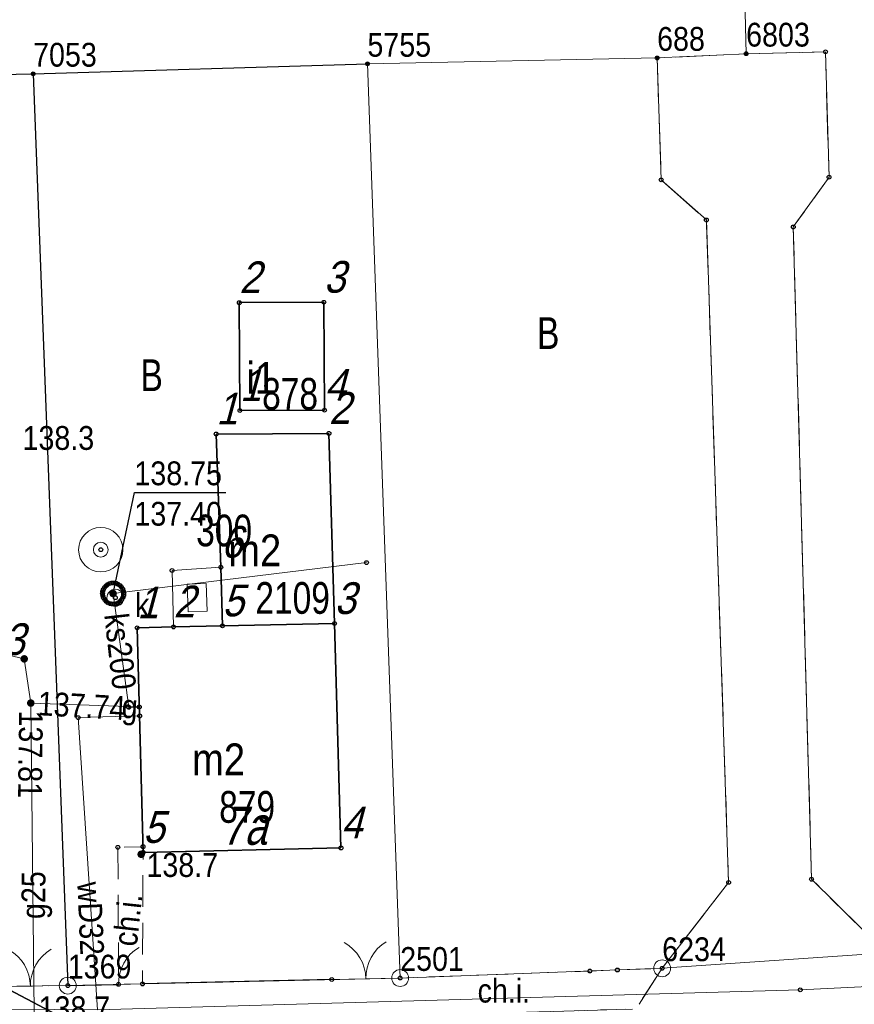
# Model space of a CAD drawing. Header units: metres. Extents: x 5548743 to 5556416, y 5707500 to 5714000.
# Tile 137 of 244: x 5553929 to 5553969, y 5710960 to 5711006. Entities that reach past the tile are written whole.
import ezdxf
from ezdxf.enums import TextEntityAlignment as Align

# ---------------------------------------------------------------- set-up
doc = ezdxf.new("R2010")
doc.units = ezdxf.units.M
for name, pattern in [('1.5_0.75', [2.25, 1.5, -0.75]), ('2.25_0.75', [3, 2.25, -0.75]), ('219-1000', [0]), ('otob_1000', [0]), ('otof_1000', [0]), ('suep_nn_1000', [0])]:
    doc.linetypes.add(name, pattern=pattern)
doc.layers.get('0').update_dxf_attribs({"color": 2, "lineweight": 5})
doc.styles.get("Standard").update_dxf_attribs({"font": 'Working1250', "width": 0.75})
doc.linetypes.add('902-1000', pattern='A,5,0,[1,ksztalty.shx,S=1,R=0,X=0,Y=0],5', length=10)

# ---------------------------------------------------------------- blocks, each defined once
blk = doc.blocks.new('PUNKTBUD')
at = {"color": 0}
blk.add_circle((0, 0), 0.09, dxfattribs=at)
blk = doc.blocks.new('203')
at = {"linetype": 'Continuous', "lineweight": 0}
h = blk.add_hatch(color=0, dxfattribs=at)
edge = h.paths.add_edge_path()
edge.add_arc((0, 0), 0.09, 0, 360)
blk = doc.blocks.new('202')
at = {"color": 0, "linetype": 'Continuous', "lineweight": 0}
blk.add_circle((0, 0), 0.4, dxfattribs=at)
blk = doc.blocks.new('SUEP1')
at = {"color": 0, "linetype": 'Continuous'}
for p, q in [((7.5, 0), (5.25, 0.75)), ((22.5, 0), (20.25, 0.75)), ((0, 0), (7.5, 0)), ((7.5, 0), (5.25, -0.75)), ((7.5, 0), (22.5, 0)), ((22.5, 0), (20.25, -0.75))]:
    blk.add_line(p, q, dxfattribs=at)
blk = doc.blocks.new('OK02')
at = {"color": 0, "linetype": 'Continuous', "lineweight": 0}
for centre, start, end in [((-2, 0), 0, 60), ((2, 0), 120, 180)]:
    blk.add_arc(centre, 2, start, end, dxfattribs=at)
blk = doc.blocks.new('PW01')
at = {"linetype": 'Continuous', "lineweight": 13}
h = blk.add_hatch(color=0, dxfattribs=at)
edge = h.paths.add_edge_path()
edge.add_arc((0, 0), 0.18, 0, 360)
blk = doc.blocks.new('US13')
at = {"color": 0, "linetype": 'Continuous', "lineweight": 13}
for radius in [1.05, 0.35]:
    blk.add_circle((0, 0), radius, dxfattribs=at)
blk = doc.blocks.new('US22')
at = {"color": 0, "linetype": 'Continuous', "lineweight": 0}
blk.add_circle((0, 0), 0.4, dxfattribs=at)
blk = doc.blocks.new('OK04')
at = {"color": 0, "linetype": 'Continuous', "lineweight": 0}
blk.add_arc((2, 0), 2, 120, 180, dxfattribs=at)
blk = doc.blocks.new('PIKIETAW1891')
at = {"color": 0}
blk.add_circle((0, 0), 0.09, dxfattribs=at)

msp = doc.modelspace()

# ---------------------------------------------------------------- linework, layer by layer
at = {"layer": '218-kontur użytku gruntowego', "color": 3, "linetype": 'CONTINUOUS', "lineweight": 18, "flags": 128}
for points in [[(5553963.56, 5711004.53), (5553963.07, 5711024.72)], [(5553967.31, 5711004.62), (5553963.56, 5711004.53)], [(5553967.48, 5710998.69), (5553967.31, 5711004.62)], [(5553959.35, 5711004.33), (5553963.56, 5711004.53)], [(5553963.56, 5711004.53), (5553959.35, 5711004.33)], [(5553959.54, 5710998.57), (5553959.35, 5711004.33)], [(5553959.35, 5711004.33), (5553959.54, 5710998.57)], [(5553945.65, 5711004.05), (5553929.84, 5711003.58)], [(5553929.84, 5711003.58), (5553945.65, 5711004.05)], [(5553947.2, 5710960.83), (5553945.65, 5711004.05)], [(5553945.65, 5711004.05), (5553947.2, 5710960.83)], [(5553929.84, 5711003.58), (5553931.48, 5710960.47)], [(5553931.48, 5710960.47), (5553929.84, 5711003.58)], [(5553961.68, 5710996.67), (5553959.54, 5710998.57)], [(5553959.54, 5710998.57), (5553961.68, 5710996.67)], [(5553965.79, 5710996.34), (5553967.48, 5710998.69)], [(5553962.73, 5710965.35), (5553961.68, 5710996.67)], [(5553961.68, 5710996.67), (5553962.73, 5710965.35)], [(5553966.65, 5710965.5), (5553965.79, 5710996.34)], [(5553970.18, 5710962.02), (5553966.65, 5710965.5)], [(5553959.59, 5710961.29), (5553962.73, 5710965.35)], [(5553962.73, 5710965.35), (5553959.59, 5710961.29)], [(5553947.2, 5710960.83), (5553959.59, 5710961.29)], [(5553959.59, 5710961.29), (5553947.2, 5710960.83)], [(5553931.48, 5710960.47), (5553947.2, 5710960.83)], [(5553947.2, 5710960.83), (5553931.48, 5710960.47)], [(5553925.43, 5710960.4), (5553931.48, 5710960.47)], [(5553931.48, 5710960.47), (5553925.43, 5710960.4)]]:
    msp.add_lwpolyline(points, dxfattribs=at)
at = {"layer": '219-działka ewidencyjna', "color": 7, "linetype": '219-1000', "lineweight": 18, "flags": 128}
for points in [[(5553963.07, 5711024.72), (5553963.56, 5711004.53)], [(5553945.65, 5711004.05), (5553959.35, 5711004.33)], [(5553963.56, 5711004.53), (5553959.35, 5711004.33)], [(5553945.65, 5711004.05), (5553929.84, 5711003.58)], [(5553945.65, 5711004.05), (5553947.2, 5710960.83)], [(5553913.73, 5711003.26), (5553929.84, 5711003.58)], [(5553929.84, 5711003.58), (5553931.48, 5710960.47)], [(5553970.18, 5710962.02), (5553959.59, 5710961.29)], [(5553959.59, 5710961.29), (5553947.2, 5710960.83)], [(5553931.48, 5710960.47), (5553947.2, 5710960.83)], [(5553925.43, 5710960.4), (5553931.48, 5710960.47)]]:
    msp.add_lwpolyline(points, dxfattribs=at)
at = {"layer": '312-budynek ewidencyjny', "color": 7, "linetype": 'CONTINUOUS', "lineweight": 35, "flags": 128}
for points in [[(5553939.59, 5710992.76), (5553943.59, 5710992.78)], [(5553939.62, 5710987.66), (5553939.59, 5710992.76)], [(5553943.59, 5710992.78), (5553943.62, 5710987.68)], [(5553943.62, 5710987.68), (5553939.62, 5710987.66)], [(5553938.5, 5710986.55), (5553943.83, 5710986.58)], [(5553938.72, 5710980.25), (5553938.5, 5710986.55)], [(5553943.83, 5710986.58), (5553944.09, 5710977.59)], [(5553938.79, 5710977.48), (5553938.72, 5710980.25)], [(5553944.09, 5710977.59), (5553938.79, 5710977.48)], [(5553938.79, 5710977.48), (5553944.09, 5710977.59)], [(5553944.09, 5710977.59), (5553944.4, 5710966.98)], [(5553934.76, 5710977.39), (5553936.48, 5710977.43)], [(5553935.04, 5710966.77), (5553934.76, 5710977.39)], [(5553936.48, 5710977.43), (5553938.79, 5710977.48)], [(5553944.4, 5710966.98), (5553935.04, 5710966.77)]]:
    msp.add_lwpolyline(points, dxfattribs=at)
at = {"layer": 'brama', "color": 7, "linetype": 'otob_1000', "lineweight": 18, "flags": 128}
for points in [[(5553943.96, 5710960.76), (5553947.2, 5710960.83)], [(5553927.94, 5710960.43), (5553931.48, 5710960.47)]]:
    msp.add_lwpolyline(points, dxfattribs=at)
at = {"layer": 'chodnik', "color": 7, "linetype": '1.5_0.75', "lineweight": 18, "flags": 128}
for points in [[(5553911.77, 5710966.14), (5553913.29, 5710964.63), (5553915.94, 5710962.26), (5553919.14, 5710960.24), (5553921.65, 5710959.33), (5553928.51, 5710958.45), (5553958.35, 5710959.37), (5553959.59, 5710961.29), (5553957.47, 5710961.21), (5553956.17, 5710961.16), (5553947.2, 5710960.83), (5553943.96, 5710960.76), (5553935.01, 5710960.55), (5553933.88, 5710960.53), (5553931.48, 5710960.47), (5553927.94, 5710960.43), (5553925.43, 5710960.4), (5553918.35, 5710962.94), (5553915.06, 5710965.55), (5553912.79, 5710967.66)], [(5553933.85, 5710967.01), (5553933.88, 5710960.53), (5553935.01, 5710960.55), (5553935.04, 5710966.77), (5553935.04, 5710967.04)]]:
    msp.add_lwpolyline(points, close=True, dxfattribs=at)
at = {"layer": 'furtka', "color": 7, "linetype": 'otof_1000', "lineweight": 18, "flags": 128}
msp.add_lwpolyline([(5553933.88, 5710960.53), (5553935.01, 5710960.55)], dxfattribs=at)
at = {"layer": 'jezdnia', "color": 7, "linetype": '2.25_0.75', "lineweight": 18, "flags": 128}
msp.add_lwpolyline([(5553928.51, 5710958.45), (5553921.65, 5710959.33), (5553919.14, 5710960.24), (5553915.94, 5710962.26), (5553913.29, 5710964.63), (5553911.77, 5710966.14), (5553906.26, 5710957.97), (5553905.29, 5710956.69), (5553902.71, 5710951.06), (5553904.41, 5710948.24), (5553905.81, 5710948.94), (5553905.7, 5710950.97), (5553915.52, 5710952.14), (5553915.68, 5710950.48), (5553917.32, 5710950.64), (5553917.74, 5710948.79), (5553921.64, 5710949.18), (5553921.4, 5710951.08), (5553927.8, 5710951.63), (5553944.82, 5710953.18), (5553964.37, 5710954.72), (5553988.99, 5710955.7), (5554020.48, 5710956.56), (5554065.36, 5710958.26), (5554070.78, 5710957.91), (5554079.89, 5710956.54), (5554090.24, 5710954.4), (5554103, 5710951.14), (5554112.66, 5710948.84), (5554122.2, 5710948.32), (5554134.88, 5710948.4), (5554144.89, 5710948.97), (5554150.06, 5710949.42), (5554149.93, 5710954.19), (5554141.33, 5710952.71), (5554131.39, 5710951.8), (5554124.08, 5710951.83), (5554112.17, 5710953.6), (5554099.82, 5710956.53), (5554074.96, 5710962.7), (5554025.4, 5710961.02), (5553986.51, 5710960.06), (5553972.04, 5710959.73), (5553970.18, 5710962.02), (5553966.65, 5710965.5), (5553965.79, 5710996.34), (5553967.48, 5710998.69), (5553967.31, 5711004.62), (5553963.56, 5711004.53), (5553959.35, 5711004.33), (5553959.54, 5710998.57), (5553961.68, 5710996.67), (5553962.73, 5710965.35), (5553959.59, 5710961.29), (5553958.35, 5710959.37)], close=True, dxfattribs=at)
at = {"layer": 'ogrodzenie trwałe', "color": 7, "linetype": '902-1000', "lineweight": 25, "flags": 128}
for points in [[(5553913.73, 5711003.26), (5553929.84, 5711003.58), (5553945.65, 5711004.05)], [(5553929.84, 5711003.58), (5553931.48, 5710960.47)], [(5553931.48, 5710960.47), (5553933.88, 5710960.53)], [(5553943.96, 5710960.76), (5553935.01, 5710960.55)]]:
    msp.add_lwpolyline(points, dxfattribs=at)
at = {"layer": 'przewód elektroenergetyczny niskiego napięcia', "color": 1, "linetype": 'suep_nn_1000', "lineweight": 18, "flags": 128}
for points in [[(5553944.1, 5710952.21), (5553914.41, 5710967.77)], [(5553914.41, 5710967.77), (5553944.1, 5710952.21)]]:
    msp.add_lwpolyline(points, dxfattribs=at)
at = {"layer": 'przewód gazowy', "color": 40, "linetype": 'CONTINUOUS', "lineweight": 18, "flags": 128}
for points in [[(5553928.41, 5710976.15), (5553929.42, 5710975.92), (5553929.73, 5710973.83)], [(5553934.86, 5710973.65), (5553934.32, 5710973.67), (5553929.73, 5710973.83)], [(5553929.73, 5710973.83), (5553929.96, 5710953.36)]]:
    msp.add_lwpolyline(points, dxfattribs=at)
at = {"layer": 'przewód kanalizacyjny', "color": 34, "linetype": 'CONTINUOUS', "lineweight": 18, "flags": 128}
msp.add_lwpolyline([(5553934.86, 5710973.64), (5553934.36, 5710973.63), (5553933.62, 5710979.01), (5553945.61, 5710980.47)], dxfattribs=at)
at = {"layer": 'przewód wodociągowy', "color": 5, "linetype": 'CONTINUOUS', "lineweight": 18, "flags": 128}
for points in [[(5553934.88, 5710973.22), (5553931.97, 5710973.14), (5553932.88, 5710959.33)], [(5553914.63, 5710964.41), (5553918.83, 5710961.05), (5553926.75, 5710959.37), (5553932.88, 5710959.33), (5553966.12, 5710960.27), (5553977.01, 5710960.81), (5553990.25, 5710960.9), (5554002.6, 5710961.4), (5554002.43, 5710947.86)]]:
    msp.add_lwpolyline(points, dxfattribs=at)
at = {"layer": 'rzedna-Atr2', "color": 7, "flags": 128}
msp.add_lwpolyline([(5553933.62, 5710979.01), (5553934.63, 5710983.78), (5553938.952, 5710983.78)], dxfattribs=at)
at = {"layer": 'studnia kanalizacyjna', "color": 34, "linetype": 'CONTINUOUS', "lineweight": 18, "flags": 128}
msp.add_lwpolyline([(5553934.12, 5710979.02), (5553934.12, 5710978.92), (5553934.09, 5710978.82), (5553934.03, 5710978.73), (5553933.96, 5710978.65), (5553933.88, 5710978.58), (5553933.79, 5710978.53), (5553933.69, 5710978.51), (5553933.59, 5710978.51), (5553933.49, 5710978.53), (5553933.38, 5710978.57), (5553933.3, 5710978.63), (5553933.23, 5710978.71), (5553933.17, 5710978.8), (5553933.14, 5710978.9), (5553933.12, 5710979), (5553933.13, 5710979.1), (5553933.16, 5710979.2), (5553933.22, 5710979.29), (5553933.29, 5710979.37), (5553933.36, 5710979.43), (5553933.46, 5710979.48), (5553933.56, 5710979.51), (5553933.66, 5710979.51), (5553933.76, 5710979.49), (5553933.86, 5710979.44), (5553933.95, 5710979.39), (5553934.02, 5710979.31), (5553934.08, 5710979.22), (5553934.11, 5710979.12)], close=True, dxfattribs=at)
at = {"layer": 'taras', "color": 0, "lineweight": 18}
for p, q in [((5553936.41, 5710980.1), (5553938.72, 5710980.25)), ((5553936.48, 5710977.43), (5553936.41, 5710980.1)), ((5553938.72, 5710980.25), (5553938.79, 5710977.48)), ((5553937.121, 5710979.45), (5553938.017, 5710979.481)), ((5553937.167, 5710978.15), (5553937.121, 5710979.45)), ((5553938.017, 5710979.481), (5553938.064, 5710978.172)), ((5553938.064, 5710978.172), (5553937.167, 5710978.15)), ((5553938.79, 5710977.48), (5553936.48, 5710977.43))]:
    msp.add_line(p, q, dxfattribs=at)

# ---------------------------------------------------------------- block references
at = {"layer": '202-punkt graniczny', "color": 7, "linetype": 'CONTINUOUS', "lineweight": 18}
for p in [(5553959.59, 5710961.29), (5553931.48, 5710960.47), (5553947.2, 5710960.83)]:
    msp.add_blockref('202', p, dxfattribs=at)
at = {"layer": '203-punkt graniczny', "color": 7, "linetype": 'CONTINUOUS', "lineweight": 18}
for p in [(5553963.56, 5711004.53), (5553945.65, 5711004.05), (5553959.35, 5711004.33), (5553929.84, 5711003.58)]:
    msp.add_blockref('203', p, dxfattribs=at)
at = {"layer": 'brama', "color": 7, "linetype": 'CONTINUOUS', "lineweight": 18}
for p, rotation in [((5553945.58, 5710960.795), 1.238), ((5553929.71, 5710960.45), 0.647)]:
    msp.add_blockref('OK02', p, dxfattribs=dict(at, rotation=rotation))
at = {"layer": 'furtka', "color": 7, "linetype": 'CONTINUOUS', "lineweight": 18, "rotation": 1.014}
msp.add_blockref('OK04', (5553933.88, 5710960.53), dxfattribs=at)
at = {"layer": 'pikieta naturalna', "color": 7, "linetype": 'CONTINUOUS', "lineweight": 13}
msp.add_blockref('PW01', (5553934.95, 5710966.68), dxfattribs=at)
at = {"layer": 'przewód elektroenergetyczny niskiego napięcia', "color": 1, "linetype": 'CONTINUOUS', "lineweight": 18}
for p, rotation in [((5553914.41, 5710967.77), 332.342), ((5553944.1, 5710952.21), 152.342)]:
    msp.add_blockref('SUEP1', p, dxfattribs=dict(at, rotation=rotation))
at = {"layer": 'Punkt budynku', "color": 5, "linetype": 'CONTINUOUS', "lineweight": 13}
for p in [(5553939.59, 5710992.76), (5553943.59, 5710992.78), (5553939.62, 5710987.66), (5553943.62, 5710987.68), (5553938.5, 5710986.55), (5553943.83, 5710986.58), (5553936.41, 5710980.1), (5553938.72, 5710980.25), (5553938.79, 5710977.48), (5553944.09, 5710977.59), (5553934.76, 5710977.39), (5553936.48, 5710977.43), (5553935.04, 5710966.77), (5553944.4, 5710966.98)]:
    msp.add_blockref('PUNKTBUD', p, dxfattribs=at)
at = {"layer": 'Punkt roboczy BDOT GESUT K1', "color": 6, "linetype": 'CONTINUOUS', "lineweight": 18}
for p in [(5553963.56, 5711004.53), (5553967.31, 5711004.62), (5553945.65, 5711004.05), (5553959.35, 5711004.33), (5553929.84, 5711003.58), (5553929.84, 5711003.58), (5553959.54, 5710998.57), (5553967.48, 5710998.69), (5553961.68, 5710996.67), (5553965.79, 5710996.34), (5553933.04, 5710981.08), (5553945.61, 5710980.47), (5553933.29, 5710979.37), (5553933.36, 5710979.43), (5553933.46, 5710979.48), (5553933.56, 5710979.51), (5553933.66, 5710979.51), (5553933.76, 5710979.49), (5553933.86, 5710979.44), (5553933.95, 5710979.39), (5553933.12, 5710979), (5553933.13, 5710979.1), (5553933.14, 5710978.9), (5553933.16, 5710979.2), (5553933.22, 5710979.29), (5553933.62, 5710979.01), (5553934.02, 5710979.31), (5553934.08, 5710979.22), (5553934.11, 5710979.12), (5553934.12, 5710979.02), (5553934.12, 5710978.92), (5553933.17, 5710978.8), (5553933.23, 5710978.71), (5553933.3, 5710978.63), (5553933.38, 5710978.57), (5553933.49, 5710978.53), (5553933.59, 5710978.51), (5553933.69, 5710978.51), (5553933.73, 5710978.81), (5553933.79, 5710978.53), (5553933.88, 5710978.58), (5553933.96, 5710978.65), (5553934.03, 5710978.73), (5553934.09, 5710978.82), (5553929.42, 5710975.92), (5553929.42, 5710975.92), (5553929.73, 5710973.83), (5553929.73, 5710973.83), (5553929.73, 5710973.83), (5553929.73, 5710973.83), (5553929.73, 5710973.83), (5553934.32, 5710973.67), (5553934.36, 5710973.63), (5553934.86, 5710973.65), (5553934.86, 5710973.64), (5553931.97, 5710973.14), (5553934.88, 5710973.22), (5553933.85, 5710967.01), (5553935.04, 5710967.04), (5553935.04, 5710966.77), (5553934.95, 5710966.68), (5553966.65, 5710965.5), (5553962.73, 5710965.35), (5553957.47, 5710961.21), (5553959.59, 5710961.29), (5553959.59, 5710961.29), (5553943.96, 5710960.76), (5553943.96, 5710960.76), (5553943.96, 5710960.76), (5553947.2, 5710960.83), (5553947.2, 5710960.83), (5553956.17, 5710961.16), (5553931.48, 5710960.47), (5553931.48, 5710960.47), (5553931.48, 5710960.47), (5553931.48, 5710960.47), (5553933.88, 5710960.53), (5553933.88, 5710960.53), (5553933.88, 5710960.53), (5553933.88, 5710960.53), (5553935.01, 5710960.55), (5553935.01, 5710960.55), (5553935.01, 5710960.55), (5553935.01, 5710960.55), (5553966.12, 5710960.27)]:
    msp.add_blockref('PIKIETAW1891', p, dxfattribs=at)
at = {"layer": 'rzedna', "color": 34, "linetype": 'CONTINUOUS', "lineweight": 18}
msp.add_blockref('PW01', (5553933.62, 5710979.01), dxfattribs=at)
at = {"layer": 'rzedna', "color": 40, "linetype": 'CONTINUOUS', "lineweight": 18}
for p in [(5553929.42, 5710975.92), (5553929.73, 5710973.83), (5553929.73, 5710973.83)]:
    msp.add_blockref('PW01', p, dxfattribs=at)
at = {"layer": 'studnia zwykła', "color": 5, "linetype": 'CONTINUOUS', "lineweight": 18}
msp.add_blockref('US13', (5553933.04, 5710981.08), dxfattribs=at)
at = {"layer": 'właz do komory lub kanału - okrągły', "color": 7, "linetype": 'CONTINUOUS', "lineweight": 18}
msp.add_blockref('US22', (5553933.73, 5710978.81), dxfattribs=at)

# ---------------------------------------------------------------- texts
at = {"layer": '202-punkt graniczny-Atr103', "color": 7, "width": 0.9}
for s, p in [('6234', (5553959.59, 5710961.29)), ('6234', (5553959.59, 5710961.29)), ('2501', (5553947.2, 5710960.83)), ('2501', (5553947.2, 5710960.83)), ('1369', (5553931.48, 5710960.47)), ('1369', (5553931.48, 5710960.47))]:
    msp.add_text(s, height=1.125, dxfattribs=at).set_placement(p, align=Align.BOTTOM_LEFT)
at = {"layer": '203-punkt graniczny-Atr103', "color": 7, "width": 0.9}
for s, p in [('6803', (5553963.56, 5711004.53)), ('6803', (5553963.56, 5711004.53)), ('5755', (5553945.65, 5711004.05)), ('5755', (5553945.65, 5711004.05)), ('688', (5553959.35, 5711004.33)), ('688', (5553959.35, 5711004.33)), ('7053', (5553929.84, 5711003.58)), ('7053', (5553929.84, 5711003.58))]:
    msp.add_text(s, height=1.125, dxfattribs=at).set_placement(p, align=Align.BOTTOM_LEFT)
at = {"layer": '210-oznaczenie konturu użytku gruntowego', "color": 3, "linetype": 'CONTINUOUS', "lineweight": 18, "width": 0.79}
for p in [(5553953.67, 5710990.57), (5553934.92, 5710988.58)]:
    msp.add_text('B', height=1.5, dxfattribs=at).set_placement(p)
at = {"layer": '211-numer działki ewidencyjnej', "color": 7, "linetype": 'CONTINUOUS', "lineweight": 18, "width": 0.79}
msp.add_text('300', height=1.5, dxfattribs=at).set_placement((5553937.55, 5710981.24))
at = {"layer": '238-Punkt adresowy budynku', "color": 7, "linetype": 'CONTINUOUS', "lineweight": 18, "oblique": 15, "width": 0.79}
msp.add_text('7a', height=1.8, dxfattribs=at).set_placement((5553939.82, 5710967.13), align=Align.CENTER)
at = {"layer": '312-oznaczenie budynku ewidencyjnego', "color": 7, "linetype": 'CONTINUOUS', "lineweight": 18, "width": 0.79}
msp.add_text('878', height=1.5, dxfattribs=at).set_placement((5553940.67, 5710987.7))
for s, p in [('2109', (5553940.35, 5710979.55)), ('879', (5553938.64, 5710969.67))]:
    msp.add_text(s, height=1.5, dxfattribs=at).set_placement(p, align=Align.TOP_LEFT)
at = {"layer": '312-oznaczenie budynku ewidencyjnego-Atr117', "color": 7, "width": 0.9}
for s, p in [('i1', (5553940.63, 5710989.2)), ('m2', (5553940.32, 5710981.05)), ('m2', (5553938.61, 5710971.17))]:
    msp.add_text(s, height=1.5, dxfattribs=at).set_placement(p, align=Align.MIDDLE_CENTER)
at = {"layer": 'chodnik-Atr17', "color": 7, "width": 0.9}
msp.add_text('ch.i.', height=1.125, rotation=83.781, dxfattribs=at).set_placement((5553934.74, 5710962.29))
msp.add_text('ch.i.', height=1.125, dxfattribs=at).set_placement((5553950.86, 5710959.67))
at = {"layer": 'pikieta naturalna-Atr2', "color": 7, "width": 0.9}
for s, p in [('138.3', (5553929.34, 5710985.8)), ('138.7', (5553935.2, 5710965.61)), ('138.7', (5553930.1, 5710958.84))]:
    msp.add_text(s, height=1.125, dxfattribs=at).set_placement(p)
at = {"layer": 'przewód gazowy-Atr1', "color": 40, "width": 0.9}
for s, rotation, p in [('g', -3.249, (5553934.04, 5710973.69)), ('g25', 89.328, (5553929.84, 5710963.62))]:
    msp.add_text(s, height=1.125, rotation=rotation, dxfattribs=at).set_placement(p, align=Align.MIDDLE_LEFT)
at = {"layer": 'przewód kanalizacyjny-Atr1', "color": 34, "width": 0.9}
msp.add_text('ks200', height=1.125, rotation=276.457, dxfattribs=at).set_placement((5553933.76, 5710978.07), align=Align.MIDDLE_LEFT)
msp.add_text('ks200', height=1.125, rotation=276.457, dxfattribs=at).set_placement((5553933.76, 5710978.07), align=Align.MIDDLE_LEFT)
msp.add_text('ks200', height=1.125, rotation=276.457, dxfattribs=at).set_placement((5553933.76, 5710978.07), align=Align.MIDDLE_LEFT)
at = {"layer": 'przewód wodociągowy-Atr1', "color": 5, "width": 0.9}
msp.add_text('wD32', height=1.125, rotation=272.486, dxfattribs=at).set_placement((5553932.49, 5710965.38), align=Align.MIDDLE_LEFT)
at = {"layer": 'Punkt budynku-Atr104', "color": 5, "oblique": 15, "width": 0.9}
for s, p in [('2', (5553939.59, 5710992.76)), ('3', (5553943.59, 5710992.78)), ('1', (5553939.62, 5710987.66)), ('4', (5553943.62, 5710987.68)), ('1', (5553938.5, 5710986.55)), ('2', (5553943.83, 5710986.58)), ('6', (5553938.72, 5710980.25)), ('2', (5553936.48, 5710977.43)), ('5', (5553938.79, 5710977.48)), ('3', (5553944.09, 5710977.59)), ('1', (5553934.76, 5710977.39)), ('3', (5553928.43, 5710975.65)), ('5', (5553935.04, 5710966.77)), ('4', (5553944.4, 5710966.98))]:
    msp.add_text(s, height=1.5, dxfattribs=at).set_placement(p, align=Align.BOTTOM_LEFT)
at = {"layer": 'rzedna-Atr2', "color": 34, "width": 0.9}
msp.add_text('138.75', height=1.125, dxfattribs=at).set_placement((5553934.63, 5710983.791), align=Align.BOTTOM_LEFT)
at = {"layer": 'rzedna-Atr2', "color": 40, "width": 0.9}
for s, rotation, p in [('137.74', 356.75, (5553930.07, 5710973.82)), ('137.81', 269.328, (5553929.74, 5710973.48))]:
    msp.add_text(s, height=1.125, rotation=rotation, dxfattribs=at).set_placement(p, align=Align.MIDDLE_LEFT)
at = {"layer": 'rzedna-Atr3', "color": 34, "width": 0.9}
msp.add_text('137.40', height=1.125, dxfattribs=at).set_placement((5553934.63, 5710981.879), align=Align.BOTTOM_LEFT)
at = {"layer": 'właz do komory lub kanału - okrągły-Atr17', "color": 7, "width": 0.9}
msp.add_text('k', height=1.125, dxfattribs=at).set_placement((5553934.66, 5710977.9))

doc.saveas('drawing.dxf')
